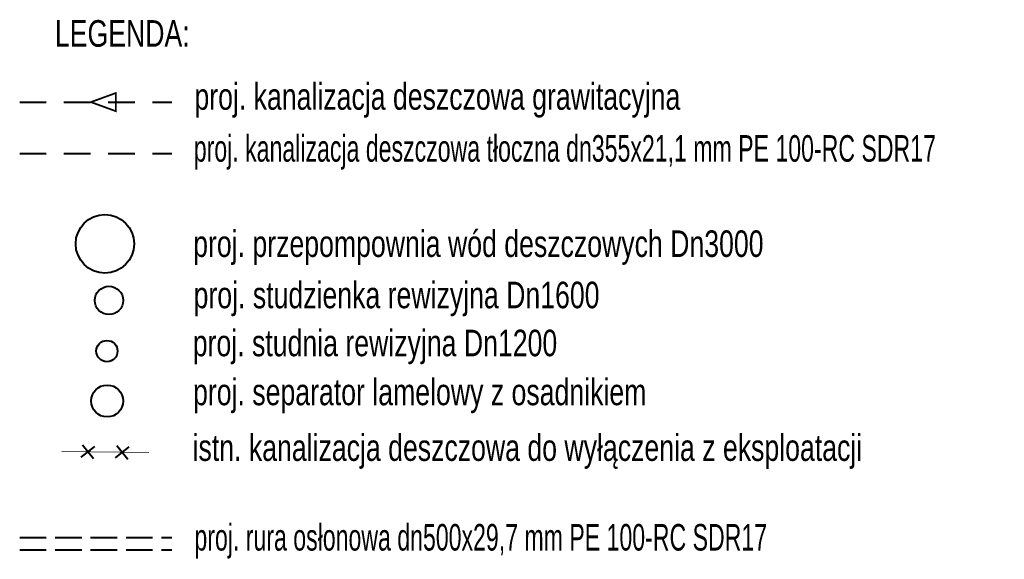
# Model space of a CAD drawing. Header units: metres. Extents: x 0 to 6446955, y 0 to 5658558.
# Tile 57 of 188: x 6441943 to 6441998, y 5653960 to 5653990. Entities that reach past the tile are written whole.
import ezdxf

# ---------------------------------------------------------------- set-up
doc = ezdxf.new("R2010")
doc.units = ezdxf.units.M
doc.header["$MEASUREMENT"] = 0
doc.linetypes.add('1.5_0.5', pattern=[2, 1.5, -0.5])
doc.linetypes.add('1.5_1.0', pattern=[2.5, 1.5, -1])
for name, color, linetype, lineweight in [('!kanalizacja deszczowa', 24, '1.5_1.0', 40), ('!kanalizacja tłoczna', 240, '1.5_1.0', 40), ('!odcinek do zamulenia', 4, 'CONTINUOUS', 40), ('!opisy', 24, 'CONTINUOUS', 18), ('!rura osłonowa', 92, '1.5_0.5', 40), ('!studnie', 24, 'CONTINUOUS', 40)]:
    doc.layers.add(name, color=color, linetype=linetype, lineweight=lineweight)
doc.layers.add('przewód kanalizacyjny', color=7, linetype='CONTINUOUS')
doc.styles.get("Standard").update_dxf_attribs({"font": 'Working1250', "width": 0.75})

msp = doc.modelspace()

# ---------------------------------------------------------------- linework, layer by layer
at = {"layer": '!kanalizacja deszczowa', "linetype": 'Continuous'}
msp.add_lwpolyline([(6441946.651, 5653985.765, 0.1, 0.1, 0), (6441948.061, 5653985.252, 0.1, 0.1, 0), (6441948.061, 5653986.278, 0.1, 0.1, 0)], format="xyseb", close=True, dxfattribs=at)
at = {"layer": '!kanalizacja deszczowa'}
msp.add_lwpolyline([(6441942.633, 5653985.765), (6441951.211, 5653985.765)], dxfattribs=at)
at = {"layer": '!kanalizacja tłoczna'}
msp.add_line((6441942.633, 5653982.868), (6441951.211, 5653982.868), dxfattribs=at)
at = {"layer": '!kanalizacja tłoczna', "linetype": 'Continuous'}
msp.add_circle((6441947.444, 5653977.758), 1.65, dxfattribs=at)
at = {"layer": '!odcinek do zamulenia'}
for p, q in [((6441946.106, 5653965.707), (6441946.882, 5653966.321)), ((6441946.187, 5653966.402), (6441946.801, 5653965.626)), ((6441948.043, 5653965.677), (6441948.819, 5653966.291)), ((6441948.123, 5653966.372), (6441948.738, 5653965.596))]:
    msp.add_line(p, q, dxfattribs=at)
at = {"layer": '!rura osłonowa'}
for points in [[(6441942.633, 5653961.179), (6441951.211, 5653961.179)], [(6441942.633, 5653960.479), (6441951.211, 5653960.479)]]:
    msp.add_lwpolyline(points, dxfattribs=at)
at = {"layer": '!studnie'}
for centre, radius in [((6441947.67, 5653974.561), 0.8), ((6441947.555, 5653971.7), 0.6), ((6441947.572, 5653968.882), 0.9)]:
    msp.add_circle(centre, radius, dxfattribs=at)
at = {"layer": 'przewód kanalizacyjny', "color": 0, "linetype": 'Continuous', "lineweight": 13}
msp.add_lwpolyline([(6441949.919, 5653965.965), (6441945.015, 5653966.027)], dxfattribs=at)

# ---------------------------------------------------------------- texts
at = {"layer": '!opisy', "color": 0, "char_height": 1.5, "attachment_point": 1}
for s, insert, width in [('LEGENDA:', (6441944.619, 5653990.394), 54), ('proj. kanalizacja deszczowa grawitacyjna', (6441952.495, 5653986.834), 59.1438), ('\\W0.65;proj. kanalizacja deszczowa tłoczna dn355x21,1 mm PE 100-RC SDR17', (6441952.459, 5653983.899), 41.52528), ('proj. przepompownia wód deszczowych Dn3000', (6441952.424, 5653978.519), 62.43584), ('proj. studzienka rewizyjna Dn1600', (6441952.448, 5653975.621), 62.43584), ('proj. studnia rewizyjna Dn1200', (6441952.402, 5653972.909), 62.43584), ('proj. separator lamelowy z osadnikiem', (6441952.418, 5653970.144), 62.43584), ('istn. kanalizacja deszczowa do wyłączenia z eksploatacji', (6441952.391, 5653966.999), 39.33584), ('\\W0.65;proj. rura osłonowa dn500x29,7 mm PE 100-RC SDR17', (6441952.495, 5653961.934), 59.1438)]:
    msp.add_mtext(s, dxfattribs=dict(at, insert=insert, width=width))

doc.saveas('drawing.dxf')
